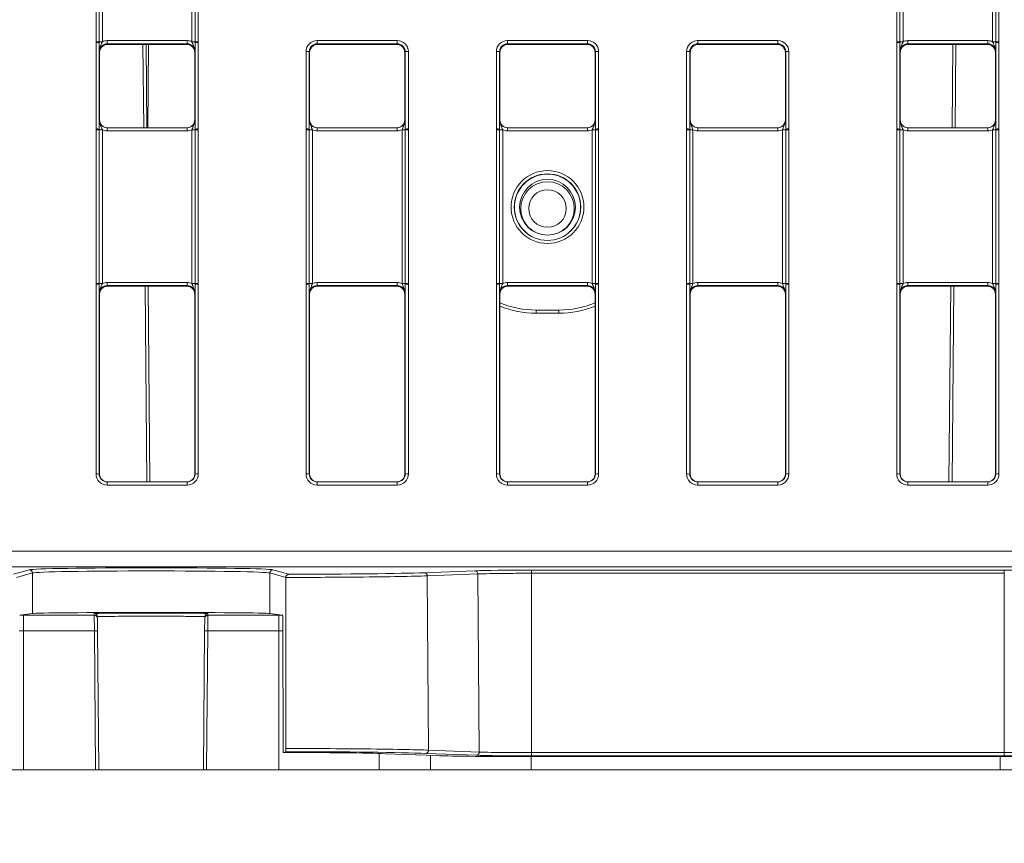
# Model space of a CAD drawing. Header units: millimetres. Extents: x 0 to 2100, y 0 to 1485.
# Tile 9 of 118: x 472 to 549, y 251 to 316. Entities that reach past the tile are written whole.
import ezdxf

# ---------------------------------------------------------------- set-up
doc = ezdxf.new("R2010")
doc.units = ezdxf.units.MM
doc.header["$LTSCALE"] = 5
doc.styles.add('SLDTEXTSTYLE1', font='TXT', dxfattribs={"width": 0.75})
doc.dimstyles.new('SLDDIMSTYLE0', dxfattribs={"dimtxt": 12.5, "dimasz": 15, "dimexe": 0, "dimexo": 0.0625, "dimgap": 3.125, "dimtad": 1, "dimdec": 0, "dimlfac": 0.8, "dimrnd": 1e-09, "dimzin": 12, "dimdsep": 46, "dimtxsty": 'SLDTEXTSTYLE1', "dimblk1": 'CLOSED', "dimblk2": 'CLOSED', "dimsah": 1, "dimcen": 0.09, "dimadec": 0, "dimazin": 3, "dimtfac": 1, "dimtofl": 0, "dimtmove": 0, "dimatfit": 3, "dimldrblk": 'CLOSED', "dimfxl": 0, "dimfrac": 2, "dimtolj": 1, "dimtzin": 12, "dimarcsym": 0})

# ---------------------------------------------------------------- blocks, each defined once
blk = doc.blocks.new('_CLOSED')
at = {"color": 0, "linetype": 'ByBlock', "lineweight": -2}
for p, q in [((-1, 0.166667), (0, 0)), ((-1, 0.166667), (-1, -0.166667)), ((0, 0), (-1, -0.166667)), ((0, 0), (-1, 0))]:
    blk.add_line(p, q, dxfattribs=at)
blk = doc.blocks.new('_D_5')
at = {"color": 7, "linetype": 'Continuous', "lineweight": 0}
for p, q in [((299.989, 252.053), (299.989, 191.391)), ((569.989, 252.053), (569.989, 191.391)), ((299.989, 196.391), (569.989, 196.391))]:
    blk.add_line(p, q, dxfattribs=at)
at = {"color": 7, "linetype": 'Continuous', "lineweight": 0, "xscale": 15, "yscale": 15, "rotation": 180.0000000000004}
blk.add_blockref('_CLOSED', (299.989, 196.391, -23.722), dxfattribs=at)
at = {"color": 7, "linetype": 'Continuous', "lineweight": 0, "xscale": 15, "yscale": 15}
blk.add_blockref('_CLOSED', (569.989, 196.391, -23.722), dxfattribs=at)
at = {"color": 7, "linetype": 'Continuous', "lineweight": 0, "insert": (421.134, 212.504), "char_height": 12.5, "attachment_point": 1, "style": 'SLDTEXTSTYLE1'}
blk.add_mtext('216', dxfattribs=at)

msp = doc.modelspace()

# ---------------------------------------------------------------- linework, layer by layer
at = {"color": 7, "linetype": 'Continuous', "lineweight": 15}
for p, q in [((477.521, 314.461), (477.521, 338.454)), ((477.771, 338.452), (477.771, 314.459)), ((478.021, 338.45), (478.021, 314.456)), ((485.082, 314.456), (485.082, 338.45)), ((485.332, 314.459), (485.332, 338.452)), ((485.582, 338.454), (485.582, 314.461)), ((540.646, 314.461), (540.646, 338.454)), ((540.896, 338.452), (540.896, 314.459)), ((541.146, 338.45), (541.146, 314.456)), ((548.207, 314.456), (548.207, 338.45)), ((548.457, 314.459), (548.457, 338.452)), ((548.707, 338.454), (548.707, 314.461)), ((477.521, 314.401), (477.521, 314.461)), ((477.521, 307.579), (477.521, 314.401)), ((477.771, 314.459), (477.771, 314.399)), ((477.771, 314.399), (477.771, 307.577)), ((478.4, 314.291), (478.4, 314.543)), ((478.4, 314.543), (484.702, 314.543)), ((484.702, 314.291), (484.702, 314.543)), ((485.332, 314.399), (485.332, 314.459)), ((485.332, 307.577), (485.332, 314.399)), ((485.582, 314.461), (485.582, 314.401)), ((485.582, 314.401), (485.582, 307.579)), ((494.958, 314.552), (501.269, 314.552)), ((494.958, 314.299), (494.958, 314.552)), ((501.269, 314.299), (501.269, 314.552)), ((509.958, 314.552), (516.269, 314.552)), ((509.958, 314.552), (509.958, 314.299)), ((516.269, 314.552), (516.269, 314.299)), ((524.958, 314.552), (531.269, 314.552)), ((524.958, 314.299), (524.958, 314.552)), ((531.269, 314.299), (531.269, 314.552)), ((540.646, 314.401), (540.646, 314.461)), ((540.646, 307.579), (540.646, 314.401)), ((540.896, 314.459), (540.896, 314.399)), ((540.896, 314.399), (540.896, 307.577)), ((541.525, 314.291), (541.525, 314.543)), ((541.525, 314.543), (547.827, 314.543)), ((547.827, 314.291), (547.827, 314.543)), ((548.457, 314.399), (548.457, 314.459)), ((548.457, 307.577), (548.457, 314.399)), ((548.707, 314.461), (548.707, 314.401)), ((548.707, 314.401), (548.707, 307.579)), ((477.801, 313.613), (477.775, 313.666)), ((477.801, 313.613), (477.801, 308.301)), ((484.702, 314.291), (478.4, 314.291)), ((478.4, 314.291), (478.426, 314.238)), ((484.676, 314.238), (478.426, 314.238)), ((481.474, 314.238), (481.531, 307.676)), ((484.676, 314.238), (484.702, 314.291)), ((485.327, 313.666), (485.301, 313.613)), ((485.301, 313.613), (485.301, 308.301)), ((494.083, 307.579), (494.083, 313.677)), ((494.333, 313.674), (494.333, 307.577)), ((494.364, 313.613), (494.333, 313.674)), ((494.364, 313.613), (494.364, 308.301)), ((501.269, 314.299), (494.958, 314.299)), ((494.958, 314.299), (494.989, 314.238)), ((501.239, 314.238), (494.989, 314.238)), ((501.239, 314.238), (501.269, 314.299)), ((501.894, 313.674), (501.864, 313.613)), ((501.864, 308.301), (501.864, 313.613)), ((501.894, 307.577), (501.894, 313.674)), ((502.144, 313.677), (502.144, 307.579)), ((509.083, 307.579), (509.083, 313.677)), ((509.333, 313.674), (509.333, 307.577)), ((509.364, 313.613), (509.333, 313.674)), ((509.364, 313.613), (509.364, 308.301)), ((516.269, 314.299), (509.958, 314.299)), ((509.958, 314.299), (509.989, 314.238)), ((516.239, 314.238), (509.989, 314.238)), ((516.239, 314.238), (516.269, 314.299)), ((516.894, 313.674), (516.864, 313.613)), ((516.864, 308.301), (516.864, 313.613)), ((516.894, 307.577), (516.894, 313.674)), ((517.144, 313.677), (517.144, 307.579)), ((524.083, 307.579), (524.083, 313.677)), ((524.333, 313.674), (524.333, 307.577)), ((524.364, 313.613), (524.333, 313.674)), ((524.364, 313.613), (524.364, 308.301)), ((531.269, 314.299), (524.958, 314.299)), ((524.958, 314.299), (524.989, 314.238)), ((531.239, 314.238), (524.989, 314.238)), ((531.239, 314.238), (531.269, 314.299)), ((531.894, 313.674), (531.864, 313.613)), ((531.864, 308.301), (531.864, 313.613)), ((531.894, 307.577), (531.894, 313.674)), ((532.144, 313.677), (532.144, 307.579)), ((540.926, 313.613), (540.9, 313.666)), ((540.926, 308.301), (540.926, 313.613)), ((547.827, 314.291), (541.525, 314.291)), ((541.525, 314.291), (541.551, 314.238)), ((547.801, 314.238), (541.551, 314.238)), ((545.009, 307.676), (545.066, 314.238)), ((547.801, 314.238), (547.827, 314.291)), ((548.452, 313.666), (548.426, 313.613)), ((548.426, 308.301), (548.426, 313.613)), ((477.775, 308.301), (477.801, 308.301)), ((485.301, 308.301), (485.327, 308.301)), ((494.337, 308.301), (494.364, 308.301)), ((501.864, 308.301), (501.89, 308.301)), ((509.337, 308.301), (509.364, 308.301)), ((516.864, 308.301), (516.89, 308.301)), ((524.337, 308.301), (524.364, 308.301)), ((531.864, 308.301), (531.89, 308.301)), ((540.9, 308.301), (540.926, 308.301)), ((548.426, 308.301), (548.452, 308.301)), ((477.521, 307.519), (477.521, 307.579)), ((477.521, 295.398), (477.521, 307.519)), ((477.771, 307.577), (477.771, 307.517)), ((477.771, 307.517), (477.771, 295.396)), ((478.021, 307.515), (478.021, 295.394)), ((478.4, 307.428), (478.4, 307.676)), ((478.4, 307.676), (484.702, 307.676)), ((484.702, 307.428), (478.4, 307.428)), ((484.702, 307.428), (484.702, 307.676)), ((485.082, 295.394), (485.082, 307.515)), ((485.332, 307.517), (485.332, 307.577)), ((485.332, 295.396), (485.332, 307.517)), ((485.582, 307.579), (485.582, 307.519)), ((485.582, 307.519), (485.582, 295.398)), ((494.083, 307.519), (494.083, 307.579)), ((494.083, 295.398), (494.083, 307.519)), ((494.333, 307.577), (494.333, 307.517)), ((494.333, 307.517), (494.333, 295.396)), ((494.583, 307.515), (494.583, 295.394)), ((494.962, 307.676), (494.962, 307.428)), ((494.962, 307.676), (501.265, 307.676)), ((501.265, 307.428), (494.962, 307.428)), ((501.265, 307.676), (501.265, 307.428)), ((501.644, 295.394), (501.644, 307.515)), ((501.894, 307.517), (501.894, 307.577)), ((501.894, 295.396), (501.894, 307.517)), ((502.144, 307.579), (502.144, 307.519)), ((502.144, 307.519), (502.144, 295.398)), ((509.083, 307.519), (509.083, 307.579)), ((509.083, 295.398), (509.083, 307.519)), ((509.333, 307.577), (509.333, 307.517)), ((509.333, 307.517), (509.333, 295.396)), ((509.583, 307.515), (509.583, 295.394)), ((509.962, 307.428), (509.962, 307.676)), ((509.962, 307.676), (516.265, 307.676)), ((516.265, 307.428), (509.962, 307.428)), ((516.265, 307.428), (516.265, 307.676)), ((516.644, 295.394), (516.644, 307.515)), ((516.894, 307.517), (516.894, 307.577)), ((516.894, 295.396), (516.894, 307.517)), ((517.144, 307.579), (517.144, 307.519)), ((517.144, 307.519), (517.144, 295.398)), ((524.083, 307.519), (524.083, 307.579)), ((524.083, 295.398), (524.083, 307.519)), ((524.333, 307.577), (524.333, 307.517)), ((524.333, 307.517), (524.333, 295.396)), ((524.583, 307.515), (524.583, 295.394)), ((524.962, 307.676), (524.962, 307.428)), ((524.962, 307.676), (531.265, 307.676)), ((531.265, 307.428), (524.962, 307.428)), ((531.265, 307.676), (531.265, 307.428)), ((531.644, 295.394), (531.644, 307.515)), ((531.894, 307.517), (531.894, 307.577)), ((531.894, 295.396), (531.894, 307.517)), ((532.144, 307.579), (532.144, 307.519)), ((532.144, 307.519), (532.144, 295.398)), ((540.646, 307.519), (540.646, 307.579)), ((540.646, 295.398), (540.646, 307.519)), ((540.896, 307.577), (540.896, 307.517)), ((540.896, 307.517), (540.896, 295.396)), ((541.146, 307.515), (541.146, 295.394)), ((541.525, 307.428), (541.525, 307.676)), ((541.525, 307.676), (547.827, 307.676)), ((547.827, 307.428), (541.525, 307.428)), ((547.827, 307.428), (547.827, 307.676)), ((548.207, 295.394), (548.207, 307.515)), ((548.457, 307.517), (548.457, 307.577)), ((548.457, 295.396), (548.457, 307.517)), ((548.707, 307.579), (548.707, 307.519)), ((548.707, 307.519), (548.707, 295.398)), ((477.521, 295.338), (477.521, 295.398)), ((477.521, 280.378), (477.521, 295.338)), ((477.771, 295.396), (477.771, 295.336)), ((477.771, 295.336), (477.771, 280.376)), ((478.4, 295.228), (478.4, 295.48)), ((478.4, 295.48), (484.702, 295.48)), ((484.702, 295.228), (478.4, 295.228)), ((478.4, 295.228), (478.426, 295.176)), ((484.676, 295.176), (478.426, 295.176)), ((481.64, 295.176), (481.775, 279.751)), ((484.676, 295.176), (484.702, 295.228)), ((484.702, 295.228), (484.702, 295.48)), ((485.332, 295.336), (485.332, 295.396)), ((485.332, 280.376), (485.332, 295.336)), ((485.582, 295.398), (485.582, 295.338)), ((485.582, 295.338), (485.582, 280.378)), ((494.083, 295.338), (494.083, 295.398)), ((494.083, 280.378), (494.083, 295.338)), ((494.333, 295.396), (494.333, 295.336)), ((494.333, 295.336), (494.333, 280.376)), ((494.962, 295.48), (494.962, 295.228)), ((494.962, 295.48), (501.265, 295.48)), ((501.265, 295.228), (494.962, 295.228)), ((494.962, 295.228), (494.989, 295.176)), ((501.239, 295.176), (494.989, 295.176)), ((501.239, 295.176), (501.265, 295.228)), ((501.265, 295.48), (501.265, 295.228)), ((501.894, 295.336), (501.894, 295.396)), ((501.894, 280.376), (501.894, 295.336)), ((502.144, 295.398), (502.144, 295.338)), ((502.144, 295.338), (502.144, 280.378)), ((509.083, 295.338), (509.083, 295.398)), ((509.083, 280.378), (509.083, 295.338)), ((509.333, 295.396), (509.333, 295.336)), ((509.333, 295.336), (509.333, 280.376)), ((509.962, 295.228), (509.962, 295.48)), ((509.962, 295.48), (516.265, 295.48)), ((516.265, 295.228), (509.962, 295.228)), ((509.962, 295.228), (509.989, 295.176)), ((516.239, 295.176), (509.989, 295.176)), ((516.239, 295.176), (516.265, 295.228)), ((516.265, 295.228), (516.265, 295.48)), ((516.894, 295.336), (516.894, 295.396)), ((516.894, 280.376), (516.894, 295.336)), ((517.144, 295.398), (517.144, 295.338)), ((517.144, 295.338), (517.144, 280.378)), ((524.083, 295.338), (524.083, 295.398)), ((524.083, 280.378), (524.083, 295.338)), ((524.333, 295.396), (524.333, 295.336)), ((524.333, 295.336), (524.333, 280.376)), ((524.962, 295.48), (524.962, 295.228)), ((524.962, 295.48), (531.265, 295.48)), ((531.265, 295.228), (524.962, 295.228)), ((524.962, 295.228), (524.989, 295.176)), ((531.239, 295.176), (524.989, 295.176)), ((531.239, 295.176), (531.265, 295.228)), ((531.265, 295.48), (531.265, 295.228)), ((531.894, 295.336), (531.894, 295.396)), ((531.894, 280.376), (531.894, 295.336)), ((532.144, 295.398), (532.144, 295.338)), ((532.144, 295.338), (532.144, 280.378)), ((540.646, 295.338), (540.646, 295.398)), ((540.646, 280.378), (540.646, 295.338)), ((540.896, 295.396), (540.896, 295.336)), ((540.896, 295.336), (540.896, 280.376)), ((541.525, 295.228), (541.525, 295.48)), ((541.525, 295.48), (547.827, 295.48)), ((547.827, 295.228), (541.525, 295.228)), ((541.525, 295.228), (541.551, 295.176)), ((547.801, 295.176), (541.551, 295.176)), ((544.765, 279.751), (544.9, 295.176)), ((547.801, 295.176), (547.827, 295.228)), ((547.827, 295.228), (547.827, 295.48)), ((548.457, 295.336), (548.457, 295.396)), ((548.457, 280.376), (548.457, 295.336)), ((548.707, 295.398), (548.707, 295.338)), ((548.707, 295.338), (548.707, 280.378)), ((477.801, 294.551), (477.775, 294.603)), ((477.801, 294.551), (477.801, 280.376)), ((485.327, 294.603), (485.301, 294.551)), ((485.301, 294.551), (485.301, 280.376)), ((494.364, 294.551), (494.337, 294.603)), ((494.364, 294.551), (494.364, 280.376)), ((501.89, 294.603), (501.864, 294.551)), ((501.864, 280.376), (501.864, 294.551)), ((509.364, 294.551), (509.337, 294.603)), ((509.364, 294.551), (509.364, 280.376)), ((516.89, 294.603), (516.864, 294.551)), ((516.864, 280.376), (516.864, 294.551)), ((524.364, 294.551), (524.337, 294.603)), ((524.364, 294.551), (524.364, 280.376)), ((531.89, 294.603), (531.864, 294.551)), ((531.864, 280.376), (531.864, 294.551)), ((540.926, 294.551), (540.9, 294.603)), ((540.926, 280.376), (540.926, 294.551)), ((548.452, 294.603), (548.426, 294.551)), ((548.426, 280.376), (548.426, 294.551)), ((512.216, 293.303), (512.216, 293.056)), ((512.216, 293.303), (514.011, 293.303)), ((514.011, 293.056), (512.216, 293.056)), ((514.011, 293.303), (514.011, 293.056)), ((477.771, 280.376), (477.801, 280.376)), ((485.301, 280.376), (485.332, 280.376)), ((494.333, 280.376), (494.364, 280.376)), ((501.864, 280.376), (501.894, 280.376)), ((509.333, 280.376), (509.364, 280.376)), ((516.864, 280.376), (516.894, 280.376)), ((524.333, 280.376), (524.364, 280.376)), ((531.864, 280.376), (531.894, 280.376)), ((540.896, 280.376), (540.926, 280.376)), ((548.426, 280.376), (548.457, 280.376)), ((478.396, 279.504), (478.396, 279.751)), ((478.396, 279.751), (484.707, 279.751)), ((484.707, 279.504), (478.396, 279.504)), ((484.707, 279.504), (484.707, 279.751)), ((494.958, 279.504), (494.958, 279.751)), ((494.958, 279.751), (501.269, 279.751)), ((501.269, 279.504), (494.958, 279.504)), ((501.269, 279.504), (501.269, 279.751)), ((509.958, 279.751), (516.269, 279.751)), ((509.958, 279.751), (509.958, 279.504)), ((516.269, 279.504), (509.958, 279.504)), ((516.269, 279.751), (516.269, 279.504)), ((524.958, 279.504), (524.958, 279.751)), ((524.958, 279.751), (531.269, 279.751)), ((531.269, 279.504), (524.958, 279.504)), ((531.269, 279.504), (531.269, 279.751)), ((541.521, 279.504), (541.521, 279.751)), ((541.521, 279.751), (547.832, 279.751)), ((547.832, 279.504), (541.521, 279.504)), ((547.832, 279.504), (547.832, 279.751)), ((308.158, 274.3), (561.819, 274.3)), ((561.819, 273.061), (308.158, 273.061)), ((471.006, 272.47), (472.256, 272.827)), ((472.506, 272.577), (471.24, 272.216)), ((472.506, 269.382), (472.506, 272.577)), ((491.221, 269.382), (491.221, 272.577)), ((492.487, 272.216), (491.221, 272.577)), ((491.471, 272.827), (492.722, 272.47)), ((503.411, 272.598), (507.396, 272.747)), ((507.623, 272.499), (503.638, 272.35)), ((507.623, 272.499), (507.734, 258.457)), ((511.864, 272.797), (549.127, 272.797)), ((511.864, 272.797), (511.864, 272.549)), ((511.864, 272.549), (511.864, 258.408)), ((549.127, 272.549), (511.864, 272.549)), ((549.127, 272.797), (549.127, 272.549)), ((549.127, 272.549), (549.127, 258.408)), ((492.487, 272.222), (492.487, 272.216)), ((492.487, 272.216), (492.494, 258.735)), ((503.638, 272.35), (503.746, 258.606)), ((472.506, 269.382), (471.505, 269.239)), ((477.384, 269.239), (477.383, 269.373)), ((486.344, 269.373), (486.343, 269.239)), ((492.222, 269.239), (491.221, 269.382)), ((471.801, 268), (471.801, 269.239)), ((471.801, 269.239), (477.384, 269.239)), ((477.393, 268), (477.384, 269.239)), ((477.633, 269.126), (477.634, 268.992)), ((477.634, 268.992), (477.643, 268)), ((486.084, 268), (486.093, 268.992)), ((486.093, 268.992), (486.094, 269.126)), ((486.343, 269.239), (486.334, 268)), ((486.343, 269.239), (491.926, 269.239)), ((491.926, 268), (491.926, 269.239)), ((492.26, 268.619), (492.266, 258.422)), ((471.801, 257.053), (471.801, 268)), ((477.393, 268), (471.801, 268)), ((477.489, 257.053), (477.393, 268)), ((477.643, 268), (477.739, 257.053)), ((485.989, 257.053), (486.084, 268)), ((486.334, 268), (486.239, 257.053)), ((491.926, 268), (486.334, 268)), ((491.926, 257.053), (491.926, 268)), ((492.479, 258.483), (492.266, 258.422)), ((503.746, 258.606), (507.734, 258.457)), ((500.35, 258.328), (504.337, 258.179)), ((507.507, 258.205), (503.52, 258.354)), ((511.864, 258.408), (511.864, 258.156)), ((511.864, 258.408), (549.127, 258.408)), ((549.127, 258.156), (511.864, 258.156)), ((511.864, 258.095), (549.127, 258.095)), ((549.127, 258.408), (549.127, 258.156)), ((471.801, 257.053), (463.871, 257.053)), ((471.801, 257.053), (477.489, 257.053)), ((477.739, 257.053), (477.489, 257.053)), ((477.739, 257.053), (485.989, 257.053)), ((486.239, 257.053), (485.989, 257.053)), ((486.239, 257.053), (491.926, 257.053)), ((499.856, 257.053), (491.926, 257.053)), ((499.856, 257.053), (503.888, 257.053)), ((503.888, 257.053), (511.818, 257.053)), ((548.801, 257.053), (511.818, 257.053)), ((548.801, 257.053), (557.864, 257.053))]:
    msp.add_line(p, q, dxfattribs=at)
at = {"color": 8, "linetype": 'Continuous', "lineweight": 15}
for p, q in [((481.281, 307.676), (481.224, 314.238)), ((481.653, 314.238), (481.595, 307.676)), ((545.316, 314.238), (545.259, 307.676)), ((481.525, 279.751), (481.39, 295.176)), ((545.15, 295.176), (545.015, 279.751)), ((471.801, 268), (471.467, 268.001)), ((492.26, 268.001), (491.926, 268)), ((499.856, 257.053), (499.846, 258.344)), ((503.888, 257.053), (503.879, 258.196)), ((511.818, 257.053), (511.818, 258.095)), ((548.801, 257.053), (548.801, 258.095))]:
    msp.add_line(p, q, dxfattribs=at)
at = {"color": 7, "linetype": 'Continuous', "lineweight": 15}
for centre, radius in [((513.114, 301.422), 2.873), ((513.114, 301.419), 2.623), ((513.114, 301.41), 2.614), ((513.114, 301.405), 2.199), ((513.114, 301.311), 2.106), ((513.114, 301.306), 1.481)]:
    msp.add_circle(centre, radius, dxfattribs=at)
for centre, radius, start, end in [((477.582, 307.053), 7.408, 88.54048, 90.47395), ((477.582, 307.09), 7.311, 88.52467, 90.48406), ((477.959, 321.864), 7.408, 268.54048, 270.47395), ((485.143, 321.864), 7.408, 269.52605, 271.45952), ((485.52, 307.053), 7.408, 89.52605, 91.45952), ((485.52, 307.09), 7.311, 89.51594, 91.47533), ((540.707, 307.053), 7.408, 88.54048, 90.47395), ((540.707, 307.09), 7.311, 88.52467, 90.48406), ((541.084, 321.864), 7.408, 268.54048, 270.47395), ((548.268, 321.864), 7.408, 269.52605, 271.45952), ((548.645, 307.053), 7.408, 89.52605, 91.45952), ((548.645, 307.09), 7.311, 89.51594, 91.47533), ((494.145, 306.366), 7.311, 88.52467, 90.48406), ((502.082, 306.366), 7.311, 89.51594, 91.47533), ((509.145, 306.366), 7.311, 88.52467, 90.48406), ((517.082, 306.366), 7.311, 89.51594, 91.47533), ((524.145, 306.366), 7.311, 88.52467, 90.48406), ((532.082, 306.366), 7.311, 89.51594, 91.47533), ((477.582, 300.268), 7.311, 88.52467, 90.48406), ((477.582, 300.111), 7.408, 88.54048, 90.47395), ((477.959, 314.923), 7.408, 268.54048, 270.47395), ((485.143, 314.923), 7.408, 269.52605, 271.45952), ((485.52, 300.268), 7.311, 89.51594, 91.47533), ((485.52, 300.111), 7.408, 89.52605, 91.45952), ((494.145, 300.268), 7.311, 88.52467, 90.48406), ((494.144, 300.111), 7.408, 88.54048, 90.47395), ((494.522, 314.923), 7.408, 268.54048, 270.47395), ((501.705, 314.923), 7.408, 269.52605, 271.45952), ((502.082, 300.268), 7.311, 89.51594, 91.47533), ((502.083, 300.111), 7.408, 89.52605, 91.45952), ((509.145, 300.268), 7.311, 88.52467, 90.48406), ((509.144, 300.111), 7.408, 88.54048, 90.47395), ((509.522, 314.923), 7.408, 268.54048, 270.47395), ((516.705, 314.923), 7.408, 269.52605, 271.45952), ((517.082, 300.268), 7.311, 89.51594, 91.47533), ((517.083, 300.111), 7.408, 89.52605, 91.45952), ((524.145, 300.268), 7.311, 88.52467, 90.48406), ((524.144, 300.111), 7.408, 88.54048, 90.47395), ((524.522, 314.923), 7.408, 268.54048, 270.47395), ((531.705, 314.923), 7.408, 269.52605, 271.45952), ((532.082, 300.268), 7.311, 89.51594, 91.47533), ((532.083, 300.111), 7.408, 89.52605, 91.45952), ((540.707, 300.268), 7.311, 88.52467, 90.48406), ((540.707, 300.111), 7.408, 88.54048, 90.47395), ((541.084, 314.923), 7.408, 268.54048, 270.47395), ((548.268, 314.923), 7.408, 269.52605, 271.45952), ((548.645, 300.268), 7.311, 89.51594, 91.47533), ((548.645, 300.111), 7.408, 89.52605, 91.45952), ((477.582, 287.99), 7.408, 88.54048, 90.47395), ((477.582, 288.028), 7.311, 88.52467, 90.48406), ((477.959, 302.802), 7.408, 268.54048, 270.47395), ((485.143, 302.802), 7.408, 269.52605, 271.45952), ((485.52, 287.99), 7.408, 89.52605, 91.45952), ((485.52, 288.028), 7.311, 89.51594, 91.47533), ((494.144, 287.99), 7.408, 88.54048, 90.47395), ((494.145, 288.028), 7.311, 88.52467, 90.48406), ((494.522, 302.802), 7.408, 268.54048, 270.47395), ((501.705, 302.802), 7.408, 269.52605, 271.45952), ((502.083, 287.99), 7.408, 89.52605, 91.45952), ((502.082, 288.028), 7.311, 89.51594, 91.47533), ((509.144, 287.99), 7.408, 88.54048, 90.47395), ((509.145, 288.028), 7.311, 88.52467, 90.48406), ((509.522, 302.802), 7.408, 268.54048, 270.47395), ((516.705, 302.802), 7.408, 269.52605, 271.45952), ((517.083, 287.99), 7.408, 89.52605, 91.45952), ((517.082, 288.028), 7.311, 89.51594, 91.47533), ((524.144, 287.99), 7.408, 88.54048, 90.47395), ((524.145, 288.028), 7.311, 88.52467, 90.48406), ((524.522, 302.802), 7.408, 268.54048, 270.47395), ((531.705, 302.802), 7.408, 269.52605, 271.45952), ((532.083, 287.99), 7.408, 89.52605, 91.45952), ((532.082, 288.028), 7.311, 89.51594, 91.47533), ((540.707, 287.99), 7.408, 88.54048, 90.47395), ((540.707, 288.028), 7.311, 88.52467, 90.48406), ((541.084, 302.802), 7.408, 268.54048, 270.47395), ((548.268, 302.802), 7.408, 269.52605, 271.45952), ((548.645, 287.99), 7.408, 89.52605, 91.45952), ((548.645, 288.028), 7.311, 89.51594, 91.47533), ((512.216, 300.803), 7.5, 247.64508, 270), ((512.216, 300.806), 7.75, 248.40314, 270), ((514.011, 300.803), 7.5, 270, 292.35492), ((514.011, 300.806), 7.75, 270, 291.59686), ((477.582, 273.068), 7.311, 88.52467, 90.48406), ((485.52, 273.068), 7.311, 89.51594, 91.47533), ((494.145, 273.068), 7.311, 88.52467, 90.48406), ((502.082, 273.068), 7.311, 89.51594, 91.47533), ((509.145, 273.068), 7.311, 88.52467, 90.48406), ((517.082, 273.068), 7.311, 89.51594, 91.47533), ((524.145, 273.068), 7.311, 88.52467, 90.48406), ((532.082, 273.068), 7.311, 89.51594, 91.47533), ((540.707, 273.068), 7.311, 88.52467, 90.48406), ((548.645, 273.068), 7.311, 89.51594, 91.47533), ((472.256, 272.577), 0.25, 0.02239, 89.87937), ((491.471, 272.577), 0.25, 90.12063, 179.97761), ((503.397, 272.357), 0.241, 358.2872, 86.59189), ((507.382, 272.507), 0.241, 358.2872, 86.59189), ((477.383, 269.123), 0.25, 0.50108, 90.00112), ((486.344, 269.123), 0.25, 89.99888, 179.49892), ((477.384, 268.989), 0.25, 0.50108, 90.00112), ((486.343, 268.989), 0.25, 89.99888, 179.49892), ((477.518, 260.838), 7.164, 89.0002, 90.9998), ((486.209, 260.838), 7.164, 89.0002, 90.9998), ((503.505, 258.595), 0.241, 273.47344, 2.64281), ((507.492, 258.446), 0.241, 273.47344, 2.64281)]:
    msp.add_arc(centre, radius, start, end, dxfattribs=at)
for centre, major_axis, ratio, start_param, end_param in [((478.4, 313.668), (0.744, -0.46), 0.999915, 2.124401, 2.572762), ((484.702, 313.668), (0.744, 0.46), 0.999915, 0.56883, 1.017192), ((494.958, 313.677), (0.744, -0.46), 0.999915, 2.124401, 3.695121), ((501.269, 313.677), (0.744, 0.46), 0.999915, 5.729657, 7.300377), ((509.958, 313.677), (0.744, -0.46), 0.999915, 2.124401, 3.695121), ((516.269, 313.677), (0.744, 0.46), 0.999915, 5.729657, 7.300377), ((524.958, 313.677), (0.744, -0.46), 0.999915, 2.124401, 3.695121), ((531.269, 313.677), (0.744, 0.46), 0.999915, 5.729657, 7.300377), ((541.525, 313.668), (0.744, -0.46), 0.999915, 2.124401, 2.572762), ((547.827, 313.668), (0.744, 0.46), 0.999915, 0.56883, 1.017192), ((478.4, 313.666), (0.452, -0.432), 0.999832, 2.3335, 3.90422), ((478.426, 313.613), (0.532, -0.329), 0.999915, 2.124401, 3.695121), ((484.676, 313.613), (0.532, 0.329), 0.999915, 5.729657, 7.300377), ((484.702, 313.666), (0.452, 0.432), 0.999832, 5.520558, 7.091278), ((494.958, 313.674), (0.452, -0.432), 0.999832, 2.3335, 3.90422), ((494.989, 313.613), (0.532, -0.329), 0.999915, 2.124401, 3.695121), ((501.239, 313.613), (0.532, 0.329), 0.999915, 5.729657, 7.300377), ((501.269, 313.674), (0.452, 0.432), 0.999832, 5.520558, 7.091278), ((509.958, 313.674), (0.452, -0.432), 0.999832, 2.3335, 3.90422), ((509.989, 313.613), (0.532, -0.329), 0.999915, 2.124401, 3.695121), ((516.239, 313.613), (0.532, 0.329), 0.999915, 5.729657, 7.300377), ((516.269, 313.674), (0.452, 0.432), 0.999832, 5.520558, 7.091278), ((524.958, 313.674), (0.452, -0.432), 0.999832, 2.3335, 3.90422), ((524.989, 313.613), (0.532, -0.329), 0.999915, 2.124401, 3.695121), ((531.239, 313.613), (0.532, 0.329), 0.999915, 5.729657, 7.300377), ((531.269, 313.674), (0.452, 0.432), 0.999832, 5.520558, 7.091278), ((541.525, 313.666), (0.452, -0.432), 0.999832, 2.3335, 3.90422), ((541.551, 313.613), (0.532, -0.329), 0.999915, 2.124401, 3.695121), ((547.801, 313.613), (0.532, 0.329), 0.999915, 5.729657, 7.300377), ((547.827, 313.666), (0.452, 0.432), 0.999832, 5.520558, 7.091278), ((478.4, 308.301), (0.549, 0.3), 0.999873, 2.641898, 4.212618), ((478.426, 308.301), (0.532, 0.329), 0.999915, 2.588064, 4.158784), ((484.676, 308.301), (0.532, -0.329), 0.999915, 5.265994, 6.836714), ((484.702, 308.301), (0.549, -0.3), 0.999873, 5.21216, 6.78288), ((494.962, 308.301), (0.549, 0.3), 0.999873, 2.641898, 4.212618), ((494.989, 308.301), (0.532, 0.329), 0.999915, 2.588064, 4.158784), ((501.239, 308.301), (0.532, -0.329), 0.999915, 5.265994, 6.836714), ((501.265, 308.301), (0.549, -0.3), 0.999873, 5.21216, 6.78288), ((509.962, 308.301), (0.549, 0.3), 0.999873, 2.641898, 4.212618), ((509.989, 308.301), (0.532, 0.329), 0.999915, 2.588064, 4.158784), ((516.239, 308.301), (0.532, -0.329), 0.999915, 5.265994, 6.836714), ((516.265, 308.301), (0.549, -0.3), 0.999873, 5.21216, 6.78288), ((524.962, 308.301), (0.549, 0.3), 0.999873, 2.641898, 4.212618), ((524.989, 308.301), (0.532, 0.329), 0.999915, 2.588064, 4.158784), ((531.239, 308.301), (0.532, -0.329), 0.999915, 5.265994, 6.836714), ((531.265, 308.301), (0.549, -0.3), 0.999873, 5.21216, 6.78288), ((541.525, 308.301), (0.549, 0.3), 0.999873, 2.641898, 4.212618), ((541.551, 308.301), (0.532, 0.329), 0.999915, 2.588064, 4.158784), ((547.801, 308.301), (0.532, -0.329), 0.999915, 5.265994, 6.836714), ((547.827, 308.301), (0.549, -0.3), 0.999873, 5.21216, 6.78288), ((478.4, 308.303), (0.744, 0.46), 0.999915, 3.710423, 4.158784), ((484.702, 308.303), (0.744, -0.46), 0.999915, 5.265994, 5.714355), ((494.962, 308.303), (0.744, 0.46), 0.999915, 3.710423, 4.158784), ((501.265, 308.303), (0.744, -0.46), 0.999915, 5.265994, 5.714355), ((509.962, 308.303), (0.744, 0.46), 0.999915, 3.710423, 4.158784), ((516.265, 308.303), (0.744, -0.46), 0.999915, 5.265994, 5.714355), ((524.962, 308.303), (0.744, 0.46), 0.999915, 3.710423, 4.158784), ((531.265, 308.303), (0.744, -0.46), 0.999915, 5.265994, 5.714355), ((541.525, 308.303), (0.744, 0.46), 0.999915, 3.710423, 4.158784), ((547.827, 308.303), (0.744, -0.46), 0.999915, 5.265994, 5.714355), ((478.4, 294.603), (0.452, -0.432), 0.999832, 2.3335, 3.90422), ((478.426, 294.551), (0.532, -0.329), 0.999915, 2.124401, 3.695121), ((478.4, 294.605), (0.744, -0.46), 0.999915, 2.124401, 2.572762), ((484.676, 294.551), (0.532, 0.329), 0.999915, 5.729657, 7.300377), ((484.702, 294.605), (0.744, 0.46), 0.999915, 0.56883, 1.017192), ((484.702, 294.603), (0.452, 0.432), 0.999832, 5.520558, 7.091278), ((494.962, 294.603), (0.452, -0.432), 0.999832, 2.3335, 3.90422), ((494.989, 294.551), (0.532, -0.329), 0.999915, 2.124401, 3.695121), ((494.962, 294.605), (0.744, -0.46), 0.999915, 2.124401, 2.572762), ((501.239, 294.551), (0.532, 0.329), 0.999915, 5.729657, 7.300377), ((501.265, 294.605), (0.744, 0.46), 0.999915, 0.56883, 1.017192), ((501.265, 294.603), (0.452, 0.432), 0.999832, 5.520558, 7.091278), ((509.962, 294.603), (0.452, -0.432), 0.999832, 2.3335, 3.90422), ((509.989, 294.551), (0.532, -0.329), 0.999915, 2.124401, 3.695121), ((509.962, 294.605), (0.744, -0.46), 0.999915, 2.124401, 2.572762), ((516.239, 294.551), (0.532, 0.329), 0.999915, 5.729657, 7.300377), ((516.265, 294.605), (0.744, 0.46), 0.999915, 0.56883, 1.017192), ((516.265, 294.603), (0.452, 0.432), 0.999832, 5.520558, 7.091278), ((524.962, 294.603), (0.452, -0.432), 0.999832, 2.3335, 3.90422), ((524.989, 294.551), (0.532, -0.329), 0.999915, 2.124401, 3.695121), ((524.962, 294.605), (0.744, -0.46), 0.999915, 2.124401, 2.572762), ((531.239, 294.551), (0.532, 0.329), 0.999915, 5.729657, 7.300377), ((531.265, 294.605), (0.744, 0.46), 0.999915, 0.56883, 1.017192), ((531.265, 294.603), (0.452, 0.432), 0.999832, 5.520558, 7.091278), ((541.525, 294.603), (0.452, -0.432), 0.999832, 2.3335, 3.90422), ((541.551, 294.551), (0.532, -0.329), 0.999915, 2.124401, 3.695121), ((541.525, 294.605), (0.744, -0.46), 0.999915, 2.124401, 2.572762), ((547.801, 294.551), (0.532, 0.329), 0.999915, 5.729657, 7.300377), ((547.827, 294.605), (0.744, 0.46), 0.999915, 0.56883, 1.017192), ((547.827, 294.603), (0.452, 0.432), 0.999832, 5.520558, 7.091278), ((478.396, 280.379), (0.744, 0.46), 0.999915, 2.588064, 4.158784), ((478.396, 280.376), (0.549, 0.3), 0.999873, 2.641898, 4.212618), ((478.426, 280.376), (0.532, 0.329), 0.999915, 2.588064, 4.158784), ((484.676, 280.376), (0.532, -0.329), 0.999915, 5.265994, 6.836714), ((484.706, 280.379), (0.744, -0.46), 0.999915, 5.265994, 6.836714), ((484.706, 280.376), (0.549, -0.3), 0.999873, 5.21216, 6.78288), ((494.958, 280.379), (0.744, 0.46), 0.999915, 2.588064, 4.158784), ((494.958, 280.376), (0.549, 0.3), 0.999873, 2.641898, 4.212618), ((494.989, 280.376), (0.532, 0.329), 0.999915, 2.588064, 4.158784), ((501.239, 280.376), (0.532, -0.329), 0.999915, 5.265994, 6.836714), ((501.269, 280.379), (0.744, -0.46), 0.999915, 5.265994, 6.836714), ((501.269, 280.376), (0.549, -0.3), 0.999873, 5.21216, 6.78288), ((509.958, 280.379), (0.744, 0.46), 0.999915, 2.588064, 4.158784), ((509.958, 280.376), (0.549, 0.3), 0.999873, 2.641898, 4.212618), ((509.989, 280.376), (0.532, 0.329), 0.999915, 2.588064, 4.158784), ((516.239, 280.376), (0.532, -0.329), 0.999915, 5.265994, 6.836714), ((516.269, 280.379), (0.744, -0.46), 0.999915, 5.265994, 6.836714), ((516.269, 280.376), (0.549, -0.3), 0.999873, 5.21216, 6.78288), ((524.958, 280.379), (0.744, 0.46), 0.999915, 2.588064, 4.158784), ((524.958, 280.376), (0.549, 0.3), 0.999873, 2.641898, 4.212618), ((524.989, 280.376), (0.532, 0.329), 0.999915, 2.588064, 4.158784), ((531.239, 280.376), (0.532, -0.329), 0.999915, 5.265994, 6.836714), ((531.269, 280.379), (0.744, -0.46), 0.999915, 5.265994, 6.836714), ((531.269, 280.376), (0.549, -0.3), 0.999873, 5.21216, 6.78288), ((541.521, 280.379), (0.744, 0.46), 0.999915, 2.588064, 4.158784), ((541.521, 280.376), (0.549, 0.3), 0.999873, 2.641898, 4.212618), ((541.551, 280.376), (0.532, 0.329), 0.999915, 2.588064, 4.158784), ((547.801, 280.376), (0.532, -0.329), 0.999915, 5.265994, 6.836714), ((547.831, 280.379), (0.744, -0.46), 0.999915, 5.265994, 6.836714), ((547.831, 280.376), (0.549, -0.3), 0.999873, 5.21216, 6.78288), ((481.864, 272.817), (9.625, 0), 0.017455, 0.061087, 3.080506), ((481.864, 272.567), (9.375, 0), 0.017921, 0.061087, 3.080506), ((491.864, 272.692), (12.741, 0), 0.017455, 4.779781, 5.846991), ((511.864, 272.711), (4.929, 0), 0.017455, 1.570796, 2.705398), ((549.127, 273.019), (12.738, 0), 0.017455, 4.712389, 6.173031), ((481.864, 269.377), (9.375, 0), 0.008727, 0.061087, 3.080506), ((481.864, 269.373), (4.48, 0), 0.008727, 6.283109, 9.424854), ((491.864, 258.259), (12.862, 0), 0.017455, 0.43647, 1.522898), ((491.864, 258.259), (9.364, 0), 0.017455, 0.43647, 1.52785), ((511.864, 258.24), (8.305, 0), 0.017455, 3.578063, 4.712389), ((511.864, 258.24), (4.807, 0), 0.017455, 3.578063, 4.712389), ((549.127, 257.932), (12.865, 0), 0.017455, 0.10911, 1.570796), ((549.127, 257.932), (9.367, 0), 0.017455, 0.008879, 1.570796)]:
    msp.add_ellipse(centre, major_axis=major_axis, ratio=ratio, start_param=start_param, end_param=end_param, dxfattribs=at)
at = {"color": 8, "linetype": 'Continuous', "lineweight": 15}
for centre, start_param, end_param in [((471.801, 269.304), 4.672976, 4.712389), ((491.926, 269.304), 4.712389, 4.755059)]:
    msp.add_ellipse(centre, major_axis=(7.404, 0), ratio=0.008727, start_param=start_param, end_param=end_param, dxfattribs=at)
at = {"color": 7, "linetype": 'Continuous', "lineweight": 15}
for points, knots in [([(477.775, 313.666), (477.775, 313.667), (477.775, 313.691), (477.774, 313.78), (477.772, 313.943), (477.771, 314.17), (477.771, 314.334), (477.771, 314.399)], [0, 0, 0, 0, 0.005551, 0.123014, 0.446974, 0.782817, 1, 1, 1, 1]), ([(477.775, 313.666), (477.775, 313.668), (477.775, 313.708), (477.784, 313.846), (477.847, 314.057), (477.951, 314.266), (478, 314.402), (478.021, 314.456)], [0, 0, 0, 0, 0.006601, 0.146171, 0.501239, 0.799231, 1, 1, 1, 1]), ([(485.082, 314.456), (485.102, 314.402), (485.151, 314.266), (485.255, 314.057), (485.318, 313.846), (485.327, 313.708), (485.327, 313.668), (485.327, 313.666)], [0, 0, 0, 0, 0.200769, 0.498761, 0.853829, 0.993399, 1, 1, 1, 1]), ([(485.332, 314.399), (485.331, 314.334), (485.331, 314.17), (485.33, 313.943), (485.328, 313.78), (485.327, 313.691), (485.327, 313.667), (485.327, 313.666)], [0, 0, 0, 0, 0.217183, 0.553026, 0.876986, 0.994449, 1, 1, 1, 1]), ([(540.9, 313.666), (540.9, 313.667), (540.9, 313.691), (540.899, 313.78), (540.897, 313.943), (540.896, 314.17), (540.896, 314.334), (540.896, 314.399)], [0, 0, 0, 0, 0.005551, 0.123014, 0.446974, 0.782817, 1, 1, 1, 1]), ([(540.9, 313.666), (540.9, 313.668), (540.9, 313.708), (540.909, 313.846), (540.972, 314.057), (541.076, 314.266), (541.125, 314.402), (541.146, 314.456)], [0, 0, 0, 0, 0.006601, 0.146171, 0.501239, 0.799231, 1, 1, 1, 1]), ([(548.207, 314.456), (548.227, 314.402), (548.276, 314.266), (548.38, 314.057), (548.443, 313.846), (548.452, 313.708), (548.452, 313.668), (548.452, 313.666)], [0, 0, 0, 0, 0.200769, 0.498761, 0.853829, 0.993399, 1, 1, 1, 1]), ([(548.457, 314.399), (548.456, 314.334), (548.456, 314.17), (548.455, 313.943), (548.453, 313.78), (548.452, 313.691), (548.452, 313.667), (548.452, 313.666)], [0, 0, 0, 0, 0.217183, 0.553026, 0.876986, 0.994449, 1, 1, 1, 1]), ([(477.771, 307.577), (477.771, 307.641), (477.771, 307.805), (477.772, 308.029), (477.774, 308.189), (477.775, 308.276), (477.775, 308.3), (477.775, 308.301)], [0, 0, 0, 0, 0.217183, 0.553026, 0.876986, 0.994449, 1, 1, 1, 1]), ([(477.775, 308.301), (477.775, 308.299), (477.775, 308.259), (477.784, 308.122), (477.847, 307.913), (477.951, 307.704), (478, 307.569), (478.021, 307.515)], [0, 0, 0, 0, 0.006601, 0.146171, 0.501239, 0.799231, 1, 1, 1, 1]), ([(485.082, 307.515), (485.102, 307.569), (485.151, 307.704), (485.255, 307.913), (485.318, 308.122), (485.327, 308.259), (485.327, 308.299), (485.327, 308.301)], [0, 0, 0, 0, 0.200769, 0.498761, 0.853829, 0.993399, 1, 1, 1, 1]), ([(485.327, 308.301), (485.327, 308.3), (485.327, 308.276), (485.328, 308.189), (485.33, 308.029), (485.331, 307.805), (485.331, 307.641), (485.332, 307.577)], [0, 0, 0, 0, 0.0055506, 0.1230141, 0.4469737, 0.7828174, 1, 1, 1, 1]), ([(494.333, 307.577), (494.333, 307.641), (494.333, 307.805), (494.335, 308.029), (494.336, 308.189), (494.337, 308.276), (494.337, 308.3), (494.337, 308.301)], [0, 0, 0, 0, 0.2171826, 0.5530263, 0.8769859, 0.9944494, 1, 1, 1, 1]), ([(494.583, 307.515), (494.563, 307.569), (494.513, 307.704), (494.41, 307.913), (494.347, 308.122), (494.337, 308.259), (494.337, 308.299), (494.337, 308.301)], [0, 0, 0, 0, 0.200769, 0.498761, 0.853829, 0.993399, 1, 1, 1, 1]), ([(501.89, 308.301), (501.89, 308.299), (501.89, 308.259), (501.88, 308.122), (501.817, 307.913), (501.714, 307.704), (501.664, 307.569), (501.644, 307.515)], [0, 0, 0, 0, 0.006601, 0.146171, 0.501239, 0.799231, 1, 1, 1, 1]), ([(501.89, 308.301), (501.89, 308.3), (501.89, 308.276), (501.891, 308.189), (501.892, 308.029), (501.894, 307.805), (501.894, 307.641), (501.894, 307.577)], [0, 0, 0, 0, 0.005551, 0.123014, 0.446974, 0.782817, 1, 1, 1, 1]), ([(509.333, 307.577), (509.333, 307.641), (509.333, 307.805), (509.335, 308.029), (509.336, 308.189), (509.337, 308.276), (509.337, 308.3), (509.337, 308.301)], [0, 0, 0, 0, 0.217183, 0.553026, 0.876986, 0.994449, 1, 1, 1, 1]), ([(509.337, 308.301), (509.337, 308.299), (509.337, 308.259), (509.347, 308.122), (509.41, 307.913), (509.513, 307.704), (509.563, 307.569), (509.583, 307.515)], [0, 0, 0, 0, 0.006601, 0.146171, 0.501239, 0.799231, 1, 1, 1, 1]), ([(516.644, 307.515), (516.664, 307.569), (516.714, 307.704), (516.817, 307.913), (516.88, 308.122), (516.89, 308.259), (516.89, 308.299), (516.89, 308.301)], [0, 0, 0, 0, 0.200769, 0.498761, 0.853829, 0.993399, 1, 1, 1, 1]), ([(516.89, 308.301), (516.89, 308.3), (516.89, 308.276), (516.891, 308.189), (516.892, 308.029), (516.894, 307.805), (516.894, 307.641), (516.894, 307.577)], [0, 0, 0, 0, 0.005551, 0.123014, 0.446974, 0.782817, 1, 1, 1, 1]), ([(524.333, 307.577), (524.333, 307.641), (524.333, 307.805), (524.335, 308.029), (524.336, 308.189), (524.337, 308.276), (524.337, 308.3), (524.337, 308.301)], [0, 0, 0, 0, 0.217183, 0.553026, 0.876986, 0.994449, 1, 1, 1, 1]), ([(524.583, 307.515), (524.563, 307.569), (524.513, 307.704), (524.41, 307.913), (524.347, 308.122), (524.337, 308.259), (524.337, 308.299), (524.337, 308.301)], [0, 0, 0, 0, 0.200769, 0.498761, 0.853829, 0.993399, 1, 1, 1, 1]), ([(531.89, 308.301), (531.89, 308.299), (531.89, 308.259), (531.88, 308.122), (531.817, 307.913), (531.714, 307.704), (531.664, 307.569), (531.644, 307.515)], [0, 0, 0, 0, 0.006601, 0.146171, 0.501239, 0.799231, 1, 1, 1, 1]), ([(531.89, 308.301), (531.89, 308.3), (531.89, 308.276), (531.891, 308.189), (531.892, 308.029), (531.894, 307.805), (531.894, 307.641), (531.894, 307.577)], [0, 0, 0, 0, 0.005551, 0.123014, 0.446974, 0.782817, 1, 1, 1, 1]), ([(540.896, 307.577), (540.896, 307.641), (540.896, 307.805), (540.897, 308.029), (540.899, 308.189), (540.9, 308.276), (540.9, 308.3), (540.9, 308.301)], [0, 0, 0, 0, 0.217183, 0.553026, 0.876986, 0.994449, 1, 1, 1, 1]), ([(540.9, 308.301), (540.9, 308.299), (540.9, 308.259), (540.909, 308.122), (540.972, 307.913), (541.076, 307.704), (541.125, 307.569), (541.146, 307.515)], [0, 0, 0, 0, 0.006601, 0.146171, 0.501239, 0.799231, 1, 1, 1, 1]), ([(548.207, 307.515), (548.227, 307.569), (548.276, 307.704), (548.38, 307.913), (548.443, 308.122), (548.452, 308.259), (548.452, 308.299), (548.452, 308.301)], [0, 0, 0, 0, 0.200769, 0.498761, 0.853829, 0.993399, 1, 1, 1, 1]), ([(548.452, 308.301), (548.452, 308.3), (548.452, 308.276), (548.453, 308.189), (548.455, 308.029), (548.456, 307.805), (548.456, 307.641), (548.457, 307.577)], [0, 0, 0, 0, 0.005551, 0.123014, 0.446974, 0.782817, 1, 1, 1, 1]), ([(477.775, 294.603), (477.775, 294.604), (477.775, 294.629), (477.774, 294.718), (477.772, 294.881), (477.771, 295.107), (477.771, 295.272), (477.771, 295.336)], [0, 0, 0, 0, 0.005551, 0.123014, 0.446974, 0.782817, 1, 1, 1, 1]), ([(477.775, 294.603), (477.775, 294.605), (477.775, 294.645), (477.784, 294.783), (477.847, 294.994), (477.951, 295.204), (478, 295.339), (478.021, 295.394)], [0, 0, 0, 0, 0.006601, 0.146171, 0.501239, 0.799231, 1, 1, 1, 1]), ([(485.082, 295.394), (485.102, 295.339), (485.151, 295.204), (485.255, 294.994), (485.318, 294.783), (485.327, 294.645), (485.327, 294.605), (485.327, 294.603)], [0, 0, 0, 0, 0.200769, 0.498761, 0.853829, 0.993399, 1, 1, 1, 1]), ([(485.332, 295.336), (485.331, 295.272), (485.331, 295.107), (485.33, 294.881), (485.328, 294.718), (485.327, 294.629), (485.327, 294.604), (485.327, 294.603)], [0, 0, 0, 0, 0.217183, 0.553026, 0.876986, 0.994449, 1, 1, 1, 1]), ([(494.337, 294.603), (494.337, 294.604), (494.337, 294.629), (494.336, 294.718), (494.335, 294.881), (494.333, 295.107), (494.333, 295.272), (494.333, 295.336)], [0, 0, 0, 0, 0.005551, 0.123014, 0.446974, 0.782817, 1, 1, 1, 1]), ([(494.583, 295.394), (494.563, 295.339), (494.513, 295.204), (494.41, 294.994), (494.347, 294.783), (494.337, 294.645), (494.337, 294.605), (494.337, 294.603)], [0, 0, 0, 0, 0.200769, 0.498761, 0.853829, 0.993399, 1, 1, 1, 1]), ([(501.89, 294.603), (501.89, 294.605), (501.89, 294.645), (501.88, 294.783), (501.817, 294.994), (501.714, 295.204), (501.664, 295.339), (501.644, 295.394)], [0, 0, 0, 0, 0.0066012, 0.1461709, 0.5012392, 0.7992313, 1, 1, 1, 1]), ([(501.894, 295.336), (501.894, 295.272), (501.894, 295.107), (501.892, 294.881), (501.891, 294.718), (501.89, 294.629), (501.89, 294.604), (501.89, 294.603)], [0, 0, 0, 0, 0.217183, 0.553026, 0.876986, 0.994449, 1, 1, 1, 1]), ([(509.337, 294.603), (509.337, 294.604), (509.337, 294.629), (509.336, 294.718), (509.335, 294.881), (509.333, 295.107), (509.333, 295.272), (509.333, 295.336)], [0, 0, 0, 0, 0.0055506, 0.1230141, 0.4469737, 0.7828174, 1, 1, 1, 1]), ([(509.337, 294.603), (509.337, 294.605), (509.337, 294.645), (509.347, 294.783), (509.41, 294.994), (509.513, 295.204), (509.563, 295.339), (509.583, 295.394)], [0, 0, 0, 0, 0.006601, 0.146171, 0.501239, 0.799231, 1, 1, 1, 1]), ([(516.644, 295.394), (516.664, 295.339), (516.714, 295.204), (516.817, 294.994), (516.88, 294.783), (516.89, 294.645), (516.89, 294.605), (516.89, 294.603)], [0, 0, 0, 0, 0.200769, 0.498761, 0.853829, 0.993399, 1, 1, 1, 1]), ([(516.894, 295.336), (516.894, 295.272), (516.894, 295.107), (516.892, 294.881), (516.891, 294.718), (516.89, 294.629), (516.89, 294.604), (516.89, 294.603)], [0, 0, 0, 0, 0.2171826, 0.5530263, 0.8769859, 0.9944494, 1, 1, 1, 1]), ([(524.337, 294.603), (524.337, 294.604), (524.337, 294.629), (524.336, 294.718), (524.335, 294.881), (524.333, 295.107), (524.333, 295.272), (524.333, 295.336)], [0, 0, 0, 0, 0.005551, 0.123014, 0.446974, 0.782817, 1, 1, 1, 1]), ([(524.583, 295.394), (524.563, 295.339), (524.513, 295.204), (524.41, 294.994), (524.347, 294.783), (524.337, 294.645), (524.337, 294.605), (524.337, 294.603)], [0, 0, 0, 0, 0.200769, 0.498761, 0.853829, 0.993399, 1, 1, 1, 1]), ([(531.89, 294.603), (531.89, 294.605), (531.89, 294.645), (531.88, 294.783), (531.817, 294.994), (531.714, 295.204), (531.664, 295.339), (531.644, 295.394)], [0, 0, 0, 0, 0.006601, 0.146171, 0.501239, 0.799231, 1, 1, 1, 1]), ([(531.894, 295.336), (531.894, 295.272), (531.894, 295.107), (531.892, 294.881), (531.891, 294.718), (531.89, 294.629), (531.89, 294.604), (531.89, 294.603)], [0, 0, 0, 0, 0.217183, 0.553026, 0.876986, 0.994449, 1, 1, 1, 1]), ([(540.9, 294.603), (540.9, 294.604), (540.9, 294.629), (540.899, 294.718), (540.897, 294.881), (540.896, 295.107), (540.896, 295.272), (540.896, 295.336)], [0, 0, 0, 0, 0.0055506, 0.1230141, 0.4469737, 0.7828174, 1, 1, 1, 1]), ([(540.9, 294.603), (540.9, 294.605), (540.9, 294.645), (540.909, 294.783), (540.972, 294.994), (541.076, 295.204), (541.125, 295.339), (541.146, 295.394)], [0, 0, 0, 0, 0.006601, 0.146171, 0.501239, 0.799231, 1, 1, 1, 1]), ([(548.207, 295.394), (548.227, 295.339), (548.276, 295.204), (548.38, 294.994), (548.443, 294.783), (548.452, 294.645), (548.452, 294.605), (548.452, 294.603)], [0, 0, 0, 0, 0.200769, 0.498761, 0.853829, 0.993399, 1, 1, 1, 1]), ([(548.457, 295.336), (548.456, 295.272), (548.456, 295.107), (548.455, 294.881), (548.453, 294.718), (548.452, 294.629), (548.452, 294.604), (548.452, 294.603)], [0, 0, 0, 0, 0.217183, 0.553026, 0.876986, 0.994449, 1, 1, 1, 1]), ([(492.722, 272.47), (492.721, 272.47), (492.698, 272.469), (492.646, 272.46), (492.576, 272.42), (492.524, 272.356), (492.494, 272.29), (492.49, 272.245), (492.487, 272.222)], [0, 0, 0, 0, 0.007542, 0.221704, 0.505992, 0.711534, 0.855399, 1, 1, 1, 1]), ([(511.864, 272.549), (511.697, 272.549), (511.006, 272.549), (509.819, 272.542), (508.462, 272.525), (507.906, 272.508), (507.623, 272.499)], [0, 0, 0, 0, 0.094734, 0.391939, 0.689144, 1, 1, 1, 1]), ([(503.638, 272.35), (503.565, 272.348), (503.203, 272.335), (502.048, 272.303), (499.554, 272.26), (496.033, 272.229), (493.535, 272.224), (492.487, 272.222)], [0, 0, 0, 0, 0.035546, 0.178131, 0.465967, 0.776031, 1, 1, 1, 1]), ([(486.094, 269.126), (486.088, 269.127), (486.065, 269.133), (485.732, 269.143), (484.889, 269.154), (483.701, 269.162), (482.306, 269.165), (480.862, 269.164), (479.529, 269.159), (478.468, 269.15), (477.765, 269.138), (477.676, 269.13), (477.633, 269.126)], [0, 0, 0, 0, 0.037857, 0.145225, 0.252592, 0.359956, 0.467315, 0.574671, 0.682026, 0.789383, 0.896743, 1, 1, 1, 1]), ([(492.222, 269.239), (492.227, 269.231), (492.235, 269.216), (492.247, 269.107), (492.255, 268.947), (492.259, 268.774), (492.26, 268.662), (492.26, 268.619)], [0, 0, 0, 0, 0.2171503, 0.4343015, 0.6514308, 0.8685224, 1, 1, 1, 1]), ([(492.479, 258.483), (492.481, 258.486), (492.485, 258.493), (492.489, 258.537), (492.492, 258.602), (492.494, 258.672), (492.494, 258.718), (492.494, 258.735)], [0, 0, 0, 0, 0.21591, 0.431821, 0.647721, 0.863604, 1, 1, 1, 1]), ([(492.494, 258.735), (492.661, 258.735), (493.495, 258.734), (495.66, 258.728), (498.919, 258.705), (501.969, 258.66), (503.217, 258.622), (503.746, 258.606)], [0, 0, 0, 0, 0.0352284, 0.1765303, 0.4617258, 0.7718433, 1, 1, 1, 1]), ([(507.734, 258.457), (507.809, 258.454), (508.116, 258.443), (508.921, 258.426), (510.288, 258.411), (511.332, 258.409), (511.864, 258.408)], [0, 0, 0, 0, 0.097297, 0.394655, 0.692014, 1, 1, 1, 1]), ([(549.127, 258.408), (549.293, 258.408), (550.129, 258.408), (552.307, 258.404), (555.647, 258.383), (559.05, 258.337), (561.403, 258.275), (561.925, 258.229), (562.165, 258.208)], [0, 0, 0, 0, 0.0261677, 0.1311269, 0.3429694, 0.5733723, 0.8038018, 1, 1, 1, 1])]:
    msp.add_open_spline(points, degree=3, knots=knots, dxfattribs=at)

# ---------------------------------------------------------------- dimensions: what is measured, and where the dimension line sits
at = {"color": 7, "linetype": 'Continuous', "lineweight": 0}
dim = msp.add_linear_dim(base=(569.989, 196.391), p1=(299.989, 257.053), p2=(569.989, 257.053), angle=0, dimstyle='SLDDIMSTYLE0', dxfattribs=at)
dim.commit()
dim.dimension.update_dxf_attribs({"geometry": '_D_5', "text_midpoint": (434.989, 196.391), "dimtype": 160})

doc.saveas('drawing.dxf')
